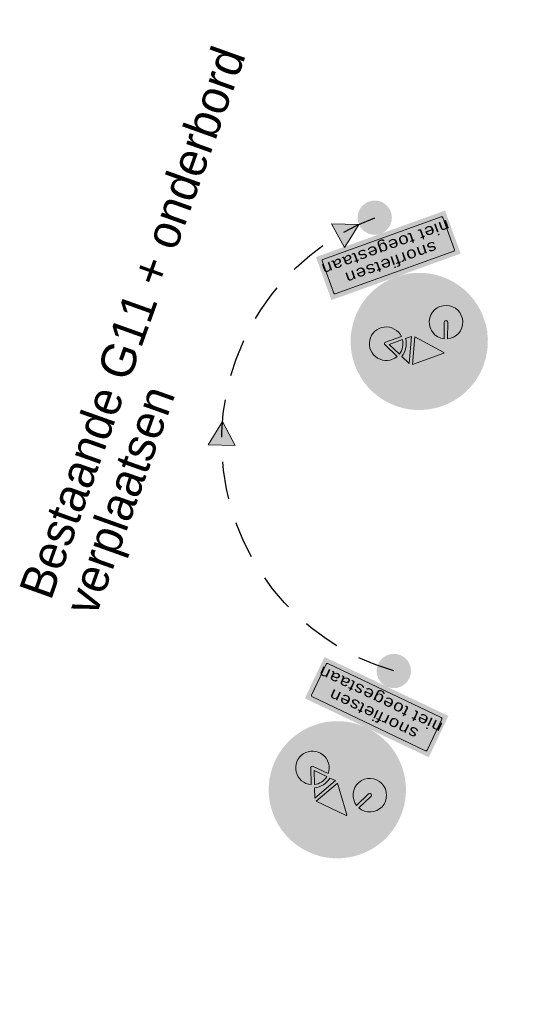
# Model space of a CAD drawing. Header units: metres. Extents: x 136326 to 138181, y 453212 to 454732.
# Tile 54 of 55: x 136773 to 136784, y 454441 to 454462. Entities that reach past the tile are written whole.
import ezdxf

# ---------------------------------------------------------------- set-up
doc = ezdxf.new("R2010")
doc.units = ezdxf.units.M
doc.linetypes.add('DGN Style 2', pattern=[1.3637372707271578, 0.8182423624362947, -0.5454949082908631])
doc.linetypes.add('LIJN1-1', pattern=[2, 1, -1])
doc.layers.add('-DR-nw-inr-bebording-txt', color=2, linetype='Continuous')
doc.layers.add('-DR-nw-mk-streep 1-1', color=250, linetype='LIJN1-1')
doc.layers.add('mob_bebording', color=7, linetype='Continuous', lineweight=0)
doc.styles.add('eurostile', font='txt')
doc.styles.add('Style-Verkeersborden', font='Verkeersborden.shx')

# ---------------------------------------------------------------- blocks, each defined once
blk = doc.blocks.new('bord_G11_1')
at = {"layer": 'mob_bebording', "linetype": 'Continuous', "lineweight": 0, "transparency": 33554508}
h = blk.add_hatch(color=5, dxfattribs=at)
edge = h.paths.add_edge_path()
edge.add_arc((2.91038304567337e-11, 0.2999999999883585), 0.3, 0, 360)
edge = h.paths.add_edge_path(flags=17)
edge.add_arc((2.91038304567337e-11, 0.2999999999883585), 0.29, 0, 360)
h = blk.add_hatch(color=254, dxfattribs=at)
edge = h.paths.add_edge_path()
edge.add_arc((2.91038304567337e-11, 0.2999999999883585), 0.29, 0, 360)
edge = h.paths.add_edge_path()
edge.add_arc((2.91038304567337e-11, 0.2999999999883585), 0.28, 0, 360)
h = blk.add_hatch(color=5, dxfattribs=at)
edge = h.paths.add_edge_path()
edge.add_arc((2.91038304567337e-11, 0.2999999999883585), 0.28, 0, 360)
h.paths.add_polyline_path([(0.1066745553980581, 0.3422153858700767, -3.032803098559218), (0.05163942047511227, 0.2531666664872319), (0.01024137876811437, 0.2531666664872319), (-0.09083430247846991, 0.3659049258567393), (-0.1006419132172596, 0.3399436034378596, -0.7991742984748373), (-0.1384922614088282, 0.1725000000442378), (-0.1384939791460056, 0.1724999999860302, -1.149504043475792), (-0.1143621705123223, 0.3451268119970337), (-0.08244699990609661, 0.4296081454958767, -0.3119658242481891), (-0.06186661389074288, 0.443833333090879), (-0.03300000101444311, 0.443833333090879), (-0.03300000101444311, 0.4291666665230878), (-0.06186661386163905, 0.4291666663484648, 0.3119658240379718), (-0.06872674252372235, 0.4244249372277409), (-0.07801690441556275, 0.3998333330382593), (0.06860535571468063, 0.399833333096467), (0.07525175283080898, 0.4144999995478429), (0.04735410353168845, 0.4144999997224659, -1.000000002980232), (0.04735410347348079, 0.4291666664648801), (0.1133541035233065, 0.4291666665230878), (0.1133541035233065, 0.4144999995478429), (0.09135410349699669, 0.4144999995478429), (0.08145474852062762, 0.3926549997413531)], flags=17)
h = blk.add_hatch(color=254, dxfattribs=at)
h.paths.add_polyline_path([(0.04735410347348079, 0.4291666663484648, 1.000000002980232), (0.04735410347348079, 0.4144999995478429), (0.07525175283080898, 0.4144999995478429), (0.06860535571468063, 0.399833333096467), (-0.07801690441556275, 0.3998333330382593), (-0.06872674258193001, 0.4244249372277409, -0.3119658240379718), (-0.06186661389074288, 0.4291666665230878), (-0.03300000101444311, 0.4291666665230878), (-0.03300000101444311, 0.443833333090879), (-0.06186661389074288, 0.443833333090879, 0.3119658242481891), (-0.08244700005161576, 0.4296081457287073), (-0.1143621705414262, 0.345126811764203, 1.149504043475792), (-0.1384939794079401, 0.1724999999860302), (-0.1384922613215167, 0.1724999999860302, 0.7991742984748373), (-0.1006419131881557, 0.3399436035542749), (-0.09083430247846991, 0.3659049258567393), (0.01024137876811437, 0.2531666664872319), (0.05163942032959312, 0.2531666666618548, 3.032803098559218), (0.1066745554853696, 0.3422153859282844), (0.08145474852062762, 0.3926549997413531), (0.09135410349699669, 0.4144999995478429), (0.1133541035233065, 0.4144999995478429), (0.1133541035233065, 0.4291666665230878)])
h.paths.add_polyline_path([(0.06636758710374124, 0.2678333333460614, -0.2306687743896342), (0.1001429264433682, 0.3224829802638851), (0.1274677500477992, 0.2678333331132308)])
h.paths.add_polyline_path([(-0.1316329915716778, 0.2579083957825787), (-0.1058468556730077, 0.3261658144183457, -19.94987439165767), (-0.1195671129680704, 0.3313490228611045), (-0.1453532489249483, 0.2630916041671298, 1.000000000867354)])
h.paths.add_polyline_path([(0.09355628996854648, 0.3356562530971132, 0.2394999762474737), (0.05163942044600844, 0.2678333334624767), (0.02489013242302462, 0.2678333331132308), (0.07365871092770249, 0.3754514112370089)])
h.paths.add_polyline_path([(0.1458924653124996, 0.2637795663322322), (0.1132611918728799, 0.3290421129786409, -2.949570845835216), (0.06636758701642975, 0.2531666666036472), (0.1393333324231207, 0.2531666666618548, 0.5575365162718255)])
h.paths.add_polyline_path([(0.01147455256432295, 0.2737622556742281), (-0.08499473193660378, 0.3813626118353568), (-0.08355764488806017, 0.3851666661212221), (0.06195895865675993, 0.3851666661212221)])
blk.add_hatch(color=5, dxfattribs=at).paths.add_polyline_path([(0.06195895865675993, 0.3851666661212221), (-0.08355764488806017, 0.3851666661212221), (-0.08499473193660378, 0.3813626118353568), (0.01147455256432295, 0.2737622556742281)])
at = {"layer": 'mob_bebording', "linetype": 'Continuous', "lineweight": 0, "transparency": 33554508, "extrusion": (0, 0, -1)}
h = blk.add_hatch(color=5, dxfattribs=at)
edge = h.paths.add_edge_path()
edge.add_ellipse((-0.1393333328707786, 0.2605000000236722), major_axis=(-0.08800000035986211, 0), ratio=1, start_angle=184.7801917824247, end_angle=238.654756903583)
edge.add_line((-0.09355629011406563, 0.3356562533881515), (-0.07365871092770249, 0.3754514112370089))
edge.add_line((-0.07365871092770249, 0.3754514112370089), (-0.02489013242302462, 0.2678333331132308))
edge.add_line((-0.02489013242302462, 0.2678333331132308), (-0.05163942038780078, 0.2678333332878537))
h = blk.add_hatch(color=5, dxfattribs=at)
edge = h.paths.add_edge_path()
edge.add_line((0.1058468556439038, 0.3261658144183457), (0.1316329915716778, 0.2579083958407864))
edge.add_ellipse((0.1384931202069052, 0.2605000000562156), major_axis=(-0.007333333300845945, 0), ratio=1, start_angle=20.69545120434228, end_angle=200.6954513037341)
edge.add_line((0.1453532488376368, 0.2630916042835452), (0.1195671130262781, 0.3313490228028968))
edge.add_ellipse((0.1384931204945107, 0.260499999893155), major_axis=(-0.07333333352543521, 0), ratio=1, start_angle=-63.56537864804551, end_angle=284.95628040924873, ccw=False)
at = {"layer": 'mob_bebording', "linetype": 'Continuous', "lineweight": 0, "transparency": 33554508}
h = blk.add_hatch(color=5, dxfattribs=at)
edge = h.paths.add_edge_path()
edge.add_arc((0.139333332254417, 0.2605000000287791), 0.07333333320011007, 122.3042215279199, 174.2608293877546)
edge.add_line((0.06636758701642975, 0.2678333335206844), (0.1274677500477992, 0.2678333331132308))
edge.add_line((0.1274677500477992, 0.2678333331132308), (0.1001429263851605, 0.3224829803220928))
at = {"layer": 'mob_bebording', "linetype": 'Continuous', "lineweight": 0, "transparency": 33554508, "extrusion": (0, 0, -1)}
h = blk.add_hatch(color=5, dxfattribs=at)
edge = h.paths.add_edge_path()
edge.add_ellipse((-0.139333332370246, 0.2604999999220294), major_axis=(-0.007333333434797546, 0), ratio=1, start_angle=-26.56505166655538, end_angle=89.99999958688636)
edge.add_line((-0.1393333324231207, 0.2531666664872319), (-0.06636758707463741, 0.2531666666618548))
edge.add_ellipse((-0.1393333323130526, 0.2604999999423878), major_axis=(-0.0733333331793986, 0), ratio=1, start_angle=-110.82588067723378, end_angle=174.2608295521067, ccw=False)
edge.add_line((-0.1132611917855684, 0.3290421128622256), (-0.1458924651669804, 0.2637795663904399))
at = {"layer": 'mob_bebording', "color": 5, "linetype": 'Continuous', "lineweight": 0, "transparency": 33554508, "flags": 128}
blk.add_lwpolyline([(0.06195895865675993, 0.3851666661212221), (-0.08355764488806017, 0.3851666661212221), (-0.08499473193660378, 0.3813626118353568), (0.01147455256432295, 0.2737622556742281)], close=True, dxfattribs=at)
for points in [[(0.05163942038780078, 0.2678333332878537, -0.2394999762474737), (0.09355629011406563, 0.3356562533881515), (0.07365871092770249, 0.3754514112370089), (0.02489013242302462, 0.2678333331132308)], [(-0.1058468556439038, 0.3261658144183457), (-0.1316329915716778, 0.2579083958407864, -1.000000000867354), (-0.1453532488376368, 0.2630916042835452), (-0.1195671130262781, 0.3313490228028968, 19.94987439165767)], [(0.1458924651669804, 0.2637795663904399, -0.5575365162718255), (0.1393333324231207, 0.2531666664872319), (0.06636758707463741, 0.2531666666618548, 2.949570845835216), (0.1132611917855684, 0.3290421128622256)], [(0.1001429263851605, 0.3224829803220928, 0.2306687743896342), (0.06636758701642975, 0.2678333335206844), (0.1274677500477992, 0.2678333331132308)]]:
    blk.add_lwpolyline(points, format="xyb", close=True, dxfattribs=at)
blk = doc.blocks.new('bord_OB-L-WK-2R_2')
at = {"layer": 'mob_bebording', "linetype": 'Continuous', "lineweight": 0, "transparency": 33554508}
h = blk.add_hatch(color=254, dxfattribs=at)
h.paths.add_polyline_path([(-0.3000000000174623, -0.2000000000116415), (-0.3000000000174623, 0), (-2.91038304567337e-11, 0), (0.2999999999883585, -5.820766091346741e-11), (0.2999999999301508, -0.2000000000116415)])
h.paths.add_polyline_path([(-0.2899999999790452, -0.1749999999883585), (-0.2900000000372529, -0.0249999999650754, -0.414213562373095), (-0.2750000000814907, -0.01000000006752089), (0.2749999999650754, -0.01000000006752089, -0.414213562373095), (0.2899999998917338, -0.0249999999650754), (0.2899999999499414, -0.1749999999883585, -0.414213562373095), (0.2749999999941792, -0.1899999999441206), (-0.2750000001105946, -0.1900000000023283, -0.414213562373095)], flags=17)
h = blk.add_hatch(color=7, dxfattribs=at)
h.paths.add_polyline_path([(-0.2750000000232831, -0.1900000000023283), (0.2749999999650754, -0.1900000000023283, 0.414213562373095), (0.2899999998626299, -0.1749999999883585), (0.2899999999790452, -0.02500000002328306, 0.414213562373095), (0.2749999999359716, -0.01000000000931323), (-0.2750000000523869, -0.01000000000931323, 0.414213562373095), (-0.2900000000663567, -0.02500000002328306), (-0.2900000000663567, -0.1749999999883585, 0.414213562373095)])
h.paths.add_polyline_path([(-0.2800000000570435, -0.0249999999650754, -0.414213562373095), (-0.2750000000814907, -0.02000000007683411), (0.2749999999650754, -0.02000000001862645, -0.414213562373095), (0.2799999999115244, -0.0249999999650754), (0.279999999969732, -0.1749999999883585, -0.414213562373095), (0.2749999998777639, -0.1799999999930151), (-0.2750000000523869, -0.1799999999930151, -0.414213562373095), (-0.2800000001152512, -0.1749999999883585)])
h = blk.add_hatch(color=254, dxfattribs=at)
edge = h.paths.add_edge_path()
edge.add_line((-0.2750000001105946, -0.1800000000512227), (0.2749999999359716, -0.1799999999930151))
edge.add_arc((0.2749999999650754, -0.1749999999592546), 0.005000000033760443, 269.9999996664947, 359.9999996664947)
edge.add_line((0.2799999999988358, -0.1749999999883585), (0.2799999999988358, -0.02500000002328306))
edge.add_arc((0.2749999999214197, -0.02500000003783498), 0.005000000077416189, 1.667526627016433e-07, 90.00000016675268)
edge.add_line((0.2749999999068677, -0.01999999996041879), (-0.2750000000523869, -0.01999999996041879))
edge.add_arc((-0.275000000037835, -0.02500000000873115), 0.005000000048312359, 90.00000016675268, 180.0000001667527)
edge.add_line((-0.2800000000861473, -0.02500000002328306), (-0.2800000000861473, -0.1749999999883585))
edge.add_arc((-0.2750000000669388, -0.1750000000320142), 0.005000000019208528, 179.999999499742, 269.999999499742)
at = {"layer": 'mob_bebording', "color": 254, "linetype": 'Continuous', "lineweight": 0, "transparency": 33554508, "flags": 128}
blk.add_lwpolyline([(-0.2750000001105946, -0.1800000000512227), (0.2749999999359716, -0.1799999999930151, 0.414213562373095), (0.2799999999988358, -0.1749999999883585), (0.2799999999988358, -0.02500000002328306, 0.414213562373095), (0.2749999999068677, -0.01999999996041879), (-0.2750000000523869, -0.01999999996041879, 0.414213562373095), (-0.2800000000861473, -0.02500000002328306), (-0.2800000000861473, -0.1749999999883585, 0.414213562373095)], format="xyb", close=True, dxfattribs=at)
at = {"layer": 'mob_bebording', "color": 7, "linetype": 'Continuous', "lineweight": 0, "transparency": 33554508, "insert": (-8.731149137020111e-11, -0.1083333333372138), "char_height": 0.05, "attachment_point": 5, "line_spacing_factor": 0.8400000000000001, "style": 'Style-Verkeersborden'}
blk.add_mtext('\\H1x;\\W1.2;\\T1.075;snorfietsen\\Pniet toegestaan', dxfattribs=at)
blk = doc.blocks.new('bord_OB-L-WK-2R_3')
at = {"layer": 'mob_bebording', "linetype": 'Continuous', "lineweight": 0}
h = blk.add_hatch(color=254, dxfattribs=at)
h.paths.add_polyline_path([(0.2999999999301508, -0.200000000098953), (-0.2999999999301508, -0.2000000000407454), (-0.2999999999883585, -2.91038304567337e-11), (0, 0), (0.2999999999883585, -2.91038304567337e-11)])
h.paths.add_polyline_path([(-0.2899999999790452, -0.17500000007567), (-0.2900000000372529, -0.02500000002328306, -0.414213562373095), (-0.2750000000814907, -0.01000000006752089), (0.2749999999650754, -0.01000000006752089, -0.414213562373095), (0.2899999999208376, -0.02499999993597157), (0.2899999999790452, -0.17500000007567, -0.414213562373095), (0.2749999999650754, -0.1899999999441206), (-0.2750000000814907, -0.1900000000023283, -0.414213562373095)], flags=17)
h = blk.add_hatch(color=7, dxfattribs=at)
h.paths.add_polyline_path([(-0.2750000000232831, -0.190000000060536), (0.2749999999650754, -0.190000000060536, 0.414213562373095), (0.2899999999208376, -0.1750000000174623), (0.2899999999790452, -0.02500000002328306, 0.414213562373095), (0.2749999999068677, -0.009999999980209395), (-0.2750000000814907, -0.009999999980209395, 0.414213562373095), (-0.2900000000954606, -0.02500000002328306), (-0.2900000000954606, -0.1750000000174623, 0.414213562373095)])
h.paths.add_polyline_path([(-0.2800000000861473, -0.02499999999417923, -0.414213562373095), (-0.2750000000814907, -0.02000000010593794), (0.2749999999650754, -0.02000000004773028, -0.414213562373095), (0.279999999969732, -0.02500000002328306), (0.279999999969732, -0.1750000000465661, -0.414213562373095), (0.2749999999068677, -0.1800000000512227), (-0.2750000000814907, -0.1799999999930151, -0.414213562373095), (-0.2800000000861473, -0.17500000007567)])
h = blk.add_hatch(color=254, dxfattribs=at)
edge = h.paths.add_edge_path()
edge.add_line((-0.2750000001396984, -0.1800000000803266), (0.2749999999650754, -0.1800000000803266))
edge.add_arc((0.2749999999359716, -0.1750000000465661), 0.005000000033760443, 270.0000003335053, 360.0000003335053)
edge.add_line((0.279999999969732, -0.1750000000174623), (0.279999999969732, -0.02500000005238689))
edge.add_arc((0.2749999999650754, -0.02500000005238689), 0.005000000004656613, 0, 90)
edge.add_line((0.2749999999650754, -0.02000000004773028), (-0.2750000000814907, -0.01999999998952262))
edge.add_arc((-0.2750000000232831, -0.02500000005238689), 0.005000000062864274, 90.00000066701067, 180.0000006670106)
edge.add_line((-0.2800000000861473, -0.02500000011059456), (-0.2800000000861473, -0.17500000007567))
edge.add_arc((-0.2750000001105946, -0.1750000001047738), 0.004999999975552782, 179.9999996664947, 269.9999996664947)
at = {"layer": 'mob_bebording', "color": 254, "linetype": 'Continuous', "lineweight": 0, "flags": 128}
blk.add_lwpolyline([(-0.2750000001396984, -0.1800000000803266), (0.2749999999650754, -0.1800000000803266, 0.414213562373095), (0.279999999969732, -0.1750000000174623), (0.279999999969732, -0.02500000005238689, 0.414213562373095), (0.2749999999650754, -0.02000000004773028), (-0.2750000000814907, -0.01999999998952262, 0.414213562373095), (-0.2800000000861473, -0.02500000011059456), (-0.2800000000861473, -0.17500000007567, 0.414213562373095)], format="xyb", close=True, dxfattribs=at)
at = {"layer": 'mob_bebording', "color": 7, "linetype": 'Continuous', "lineweight": 0, "insert": (-5.820766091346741e-11, -0.1083333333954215), "char_height": 0.04999999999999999, "attachment_point": 5, "line_spacing_factor": 0.8399999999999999, "style": 'Style-Verkeersborden'}
blk.add_mtext('\\H1x;\\W1.2;\\T1.075;snorfietsen\\Pniet toegestaan', dxfattribs=at)
blk = doc.blocks.new('bord_G11')
at = {"layer": 'mob_bebording', "linetype": 'Continuous', "lineweight": 0}
h = blk.add_hatch(color=170, dxfattribs=at)
edge = h.paths.add_edge_path()
edge.add_arc((0, 0.2999999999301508), 0.3, 0, 360)
edge = h.paths.add_edge_path(flags=17)
edge.add_arc((0, 0.2999999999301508), 0.29, 0, 360)
h = blk.add_hatch(color=254, dxfattribs=at)
edge = h.paths.add_edge_path()
edge.add_arc((0, 0.2999999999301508), 0.29, 0, 360)
edge = h.paths.add_edge_path()
edge.add_arc((0, 0.2999999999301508), 0.28, 0, 360)
h = blk.add_hatch(color=170, dxfattribs=at)
edge = h.paths.add_edge_path()
edge.add_arc((0, 0.2999999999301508), 0.28, 0, 360)
h.paths.add_polyline_path([(0.1066745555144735, 0.3422153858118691, -3.032803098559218), (0.0516394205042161, 0.2531666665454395), (0.01024137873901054, 0.2531666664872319), (-0.09083430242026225, 0.3659049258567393), (-0.1006419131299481, 0.3399436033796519, -0.7991742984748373), (-0.1384922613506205, 0.1724999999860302), (-0.1384939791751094, 0.1724999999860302, -1.149504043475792), (-0.1143621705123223, 0.345126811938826), (-0.08244699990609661, 0.4296081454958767, -0.3119658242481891), (-0.06186661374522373, 0.4438333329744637), (-0.03300000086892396, 0.4438333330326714), (-0.03300000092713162, 0.4291666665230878), (-0.06186661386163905, 0.4291666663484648, 0.3119658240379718), (-0.06872674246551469, 0.4244249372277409), (-0.07801690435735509, 0.3998333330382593), (0.06860535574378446, 0.3998333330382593), (0.07525175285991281, 0.4144999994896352), (0.04735410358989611, 0.4144999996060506, -1.000000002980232), (0.04735410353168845, 0.4291666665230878), (0.1133541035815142, 0.4291666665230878), (0.1133541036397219, 0.4144999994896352), (0.09135410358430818, 0.4144999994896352), (0.0814547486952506, 0.3926549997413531)], flags=17)
h = blk.add_hatch(color=254, dxfattribs=at)
h.paths.add_polyline_path([(0.04735410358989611, 0.4291666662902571, 1.000000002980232), (0.04735410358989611, 0.4144999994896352), (0.07525175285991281, 0.4144999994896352), (0.06860535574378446, 0.3998333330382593), (-0.07801690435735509, 0.3998333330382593), (-0.06872674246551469, 0.4244249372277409, -0.3119658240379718), (-0.06186661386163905, 0.4291666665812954), (-0.03300000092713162, 0.4291666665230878), (-0.03300000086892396, 0.4438333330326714), (-0.06186661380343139, 0.4438333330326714, 0.3119658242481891), (-0.08244699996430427, 0.4296081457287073), (-0.1143621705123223, 0.345126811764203, 1.149504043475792), (-0.1384939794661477, 0.1724999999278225), (-0.1384922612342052, 0.1724999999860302, 0.7991742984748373), (-0.1006419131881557, 0.3399436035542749), (-0.09083430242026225, 0.3659049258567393), (0.01024137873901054, 0.2531666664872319), (0.05163942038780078, 0.2531666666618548, 3.032803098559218), (0.1066745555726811, 0.3422153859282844), (0.0814547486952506, 0.3926549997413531), (0.09135410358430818, 0.4144999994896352), (0.1133541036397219, 0.4144999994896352), (0.1133541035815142, 0.4291666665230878)])
h.paths.add_polyline_path([(0.06636758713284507, 0.2678333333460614, -0.2306687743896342), (0.1001429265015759, 0.3224829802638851), (0.1274677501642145, 0.2678333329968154)])
h.paths.add_polyline_path([(-0.131632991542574, 0.2579083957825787), (-0.1058468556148, 0.3261658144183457, -19.94987439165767), (-0.1195671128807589, 0.3313490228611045), (-0.1453532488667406, 0.2630916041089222, 1.000000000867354)])
h.paths.add_polyline_path([(0.0935562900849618, 0.3356562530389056, 0.2394999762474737), (0.0516394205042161, 0.2678333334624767), (0.02489013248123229, 0.2678333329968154), (0.07365871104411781, 0.3754514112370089)])
h.paths.add_polyline_path([(0.1458924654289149, 0.2637795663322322), (0.1132611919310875, 0.3290421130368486, -2.949570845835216), (0.06636758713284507, 0.2531666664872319), (0.1393333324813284, 0.2531666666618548, 0.5575365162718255)])
h.paths.add_polyline_path([(0.01147455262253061, 0.2737622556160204), (-0.08499473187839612, 0.3813626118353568), (-0.08355764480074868, 0.3851666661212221), (0.0619589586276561, 0.3851666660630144)])
blk.add_hatch(color=170, dxfattribs=at).paths.add_polyline_path([(0.0619589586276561, 0.3851666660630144), (-0.08355764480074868, 0.3851666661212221), (-0.08499473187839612, 0.3813626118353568), (0.01147455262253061, 0.2737622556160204)])
at = {"layer": 'mob_bebording', "linetype": 'Continuous', "lineweight": 0, "extrusion": (0, 0, -1)}
h = blk.add_hatch(color=170, dxfattribs=at)
edge = h.paths.add_edge_path()
edge.add_ellipse((-0.1393333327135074, 0.26050000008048), major_axis=(-0.08800000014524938, 0), ratio=1, start_angle=184.7801917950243, end_angle=238.6547569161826)
edge.add_line((-0.0935562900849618, 0.3356562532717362), (-0.07365871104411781, 0.3754514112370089))
edge.add_line((-0.07365871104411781, 0.3754514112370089), (-0.02489013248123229, 0.2678333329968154))
edge.add_line((-0.02489013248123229, 0.2678333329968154), (-0.05163942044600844, 0.2678333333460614))
at = {"layer": 'mob_bebording', "linetype": 'Continuous', "lineweight": 0, "extrusion": (0, 0, -0.9999999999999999)}
h = blk.add_hatch(color=170, dxfattribs=at)
edge = h.paths.add_edge_path()
edge.add_line((0.1058468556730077, 0.326165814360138), (0.131632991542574, 0.2579083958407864))
edge.add_ellipse((0.1384931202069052, 0.2605000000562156), major_axis=(-0.007333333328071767, 0), ratio=1, start_angle=20.69545112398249, end_angle=200.6954512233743)
edge.add_line((0.1453532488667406, 0.2630916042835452), (0.1195671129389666, 0.3313490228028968))
edge.add_ellipse((0.1384931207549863, 0.2605000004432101), major_axis=(-0.07333333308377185, 0), ratio=1, start_angle=-63.56537827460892, end_angle=284.9562807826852, ccw=False)
at = {"layer": 'mob_bebording', "linetype": 'Continuous', "lineweight": 0}
h = blk.add_hatch(color=170, dxfattribs=at)
edge = h.paths.add_edge_path()
edge.add_arc((0.1393333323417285, 0.26049999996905), 0.0733333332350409, 122.304221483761, 174.2608293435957)
edge.add_line((0.06636758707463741, 0.2678333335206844), (0.1274677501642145, 0.2678333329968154))
edge.add_line((0.1274677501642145, 0.2678333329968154), (0.1001429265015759, 0.3224829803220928))
at = {"layer": 'mob_bebording', "linetype": 'Continuous', "lineweight": 0, "extrusion": (0, 0, -0.9999999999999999)}
h = blk.add_hatch(color=170, dxfattribs=at)
edge = h.paths.add_edge_path()
edge.add_ellipse((-0.1393333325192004, 0.2604999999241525), major_axis=(-0.007333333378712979, 0), ratio=1, start_angle=-26.56505186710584, end_angle=89.99999938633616)
edge.add_line((-0.1393333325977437, 0.2531666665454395), (-0.06636758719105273, 0.2531666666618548))
edge.add_ellipse((-0.1393333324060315, 0.2604999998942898), major_axis=(-0.07333333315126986, 0), ratio=1, start_angle=-110.82588064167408, end_angle=174.2608295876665, ccw=False)
edge.add_line((-0.1132611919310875, 0.329042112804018), (-0.1458924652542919, 0.2637795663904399))
at = {"layer": 'mob_bebording', "color": 5, "linetype": 'Continuous', "lineweight": 0, "flags": 128}
blk.add_lwpolyline([(0.0619589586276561, 0.3851666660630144), (-0.08355764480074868, 0.3851666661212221), (-0.08499473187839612, 0.3813626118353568), (0.01147455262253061, 0.2737622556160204)], close=True, dxfattribs=at)
for points in [[(0.05163942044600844, 0.2678333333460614, -0.2394999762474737), (0.0935562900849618, 0.3356562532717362), (0.07365871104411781, 0.3754514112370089), (0.02489013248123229, 0.2678333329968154)], [(-0.1058468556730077, 0.326165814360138), (-0.131632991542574, 0.2579083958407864, -1.000000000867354), (-0.1453532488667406, 0.2630916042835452), (-0.1195671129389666, 0.3313490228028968, 19.94987439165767)], [(0.1458924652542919, 0.2637795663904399, -0.5575365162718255), (0.1393333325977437, 0.2531666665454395), (0.06636758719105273, 0.2531666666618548, 2.949570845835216), (0.1132611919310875, 0.329042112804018)], [(0.1001429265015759, 0.3224829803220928, 0.2306687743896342), (0.06636758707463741, 0.2678333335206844), (0.1274677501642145, 0.2678333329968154)]]:
    blk.add_lwpolyline(points, format="xyb", close=True, dxfattribs=at)

msp = doc.modelspace()

# ---------------------------------------------------------------- hatches: boundary and pattern name
at = {"layer": 'mob_bebording', "linetype": 'Continuous', "lineweight": 0}
h = msp.add_hatch(color=251, dxfattribs=at)
edge = h.paths.add_edge_path(flags=0)
edge.add_arc((136780.6571889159, 454458.1584617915), 0.375, 0, 360)
for points in [[(136780.3126138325, 454458.01049892), (136779.7128194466, 454458.0262054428), (136779.9993714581, 454457.5087317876), (136780.1462961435, 454457.7440830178)], [(136777.3297245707, 454453.7011616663), (136777.0150831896, 454453.1902792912), (136777.6064794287, 454453.1783827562), (136777.4766690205, 454453.4235894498)]]:
    msp.add_hatch(color=251, dxfattribs=at).paths.add_polyline_path(points)
h = msp.add_hatch(color=251, dxfattribs=at)
edge = h.paths.add_edge_path(flags=0)
edge.add_arc((136781.0744938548, 454448.2487486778), 0.375, 0, 360)

# ---------------------------------------------------------------- linework, layer by layer
at = {"layer": '-DR-nw-mk-streep 1-1', "const_width": 0.1, "flags": 128}
msp.add_lwpolyline([(136781.3217674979, 454429.9633884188), (136784.0174288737, 454438.5002055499, 0.05857485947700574), (136784.7625927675, 454442.399106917)], format="xyb", dxfattribs=at)
at = {"layer": 'mob_bebording', "color": 251, "linetype": 'Continuous', "lineweight": 0, "flags": 128}
for points in [[(136780.3126138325, 454458.01049892), (136779.7128194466, 454458.0262054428), (136779.9993714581, 454457.5087317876), (136780.1462961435, 454457.7440830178)], [(136777.3297245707, 454453.7011616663), (136777.0150831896, 454453.1902792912), (136777.6064794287, 454453.1783827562), (136777.4766690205, 454453.4235894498)]]:
    msp.add_lwpolyline(points, close=True, dxfattribs=at)
at = {"layer": 'mob_bebording', "color": 251, "linetype": 'DGN Style 2', "lineweight": 30, "extrusion": (0, 0, -1)}
msp.add_arc((-136782.5503223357, 454453.2745399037), 5.238000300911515, 286.3649276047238, 68.81239117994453, dxfattribs=at)

# ---------------------------------------------------------------- block references
at = {"layer": 'mob_bebording', "color": 254, "linetype": 'Continuous', "lineweight": 0, "xscale": 4.999999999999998, "yscale": 4.999999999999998, "zscale": 4.999999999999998, "rotation": 199.7794952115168}
msp.add_blockref('bord_OB-L-WK-2R_3', (136781.1224905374, 454456.8645841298), dxfattribs=at)
at = {"layer": 'mob_bebording', "color": 5, "linetype": 'Continuous', "lineweight": 0, "xscale": 4.999999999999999, "yscale": 4.999999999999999, "zscale": 4.999999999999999, "rotation": 199.7794952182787}
msp.add_blockref('bord_G11', (136781.1224905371, 454456.8645841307), dxfattribs=at)
at = {"layer": 'mob_bebording', "color": 254, "linetype": 'Continuous', "lineweight": 0, "transparency": 33554508, "xscale": 4.999999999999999, "yscale": 4.999999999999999, "zscale": 4.999999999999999, "rotation": 154.5624873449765}
msp.add_blockref('bord_OB-L-WK-2R_2', (136780.4838949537, 454447.0070490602), dxfattribs=at)
at = {"layer": 'mob_bebording', "color": 5, "linetype": 'Continuous', "lineweight": 0, "transparency": 33554508, "xscale": 4.999999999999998, "yscale": 4.999999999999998, "zscale": 4.999999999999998, "rotation": 154.5624873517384}
msp.add_blockref('bord_G11_1', (136780.4838949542, 454447.0070490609), dxfattribs=at)

# ---------------------------------------------------------------- texts
at = {"layer": '-DR-nw-inr-bebording-txt', "insert": (136774.7737103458, 454449.3426411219), "char_height": 0.75, "attachment_point": 7, "rotation": 70.33562535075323, "line_spacing_factor": 0.8360563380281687, "style": 'eurostile'}
msp.add_mtext('Bestaande G11 + onderbord\\Pverplaatsen', dxfattribs=at)

doc.saveas('drawing.dxf')
